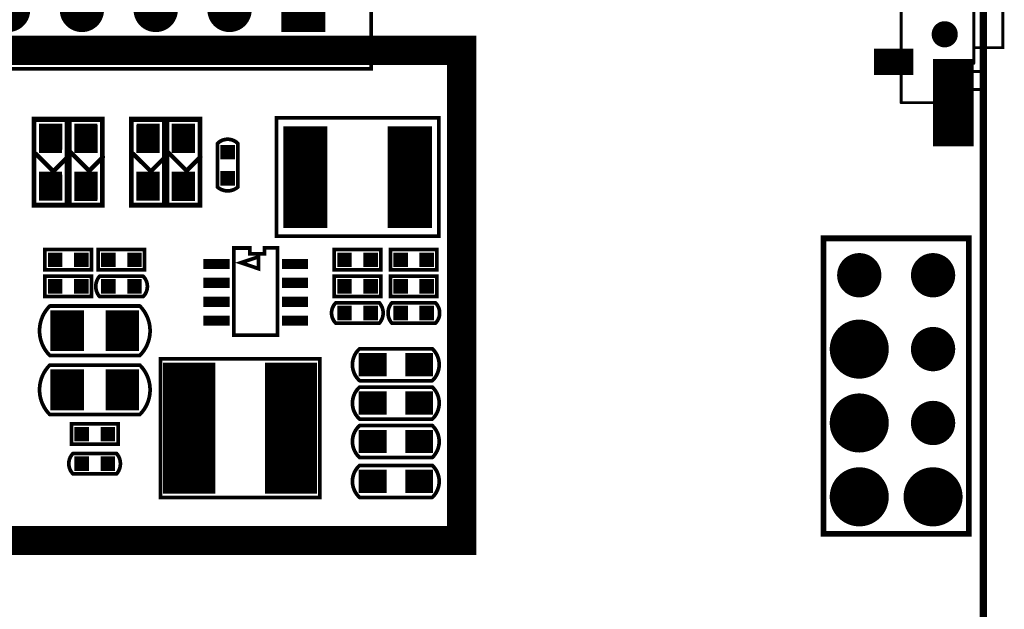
# Model space of a CAD drawing. Extents: x -1 to 179, y 0 to 119.
# Tile 22 of 23: x 145 to 179, y 77 to 97. Entities that reach past the tile are written whole.
import ezdxf

# ---------------------------------------------------------------- set-up
doc = ezdxf.new("R2010")
doc.units = 0
for name, color, linetype in [('2D_LINE_126', 183, 'CONTINUOUS'), ('BOARD_OUTLINE_00', 254, 'CONTINUOUS'), ('DRIL_NPLTE_THRU_01', 3, 'CONTINUOUS'), ('DRIL_NPLTE_THRU_02', 23, 'CONTINUOUS'), ('DRIL_NPLTE_THRU_03', 6, 'CONTINUOUS'), ('DRIL_NPLTE_THRU_04', 176, 'CONTINUOUS'), ('DRIL_PLTE_THRU_01', 3, 'CONTINUOUS'), ('DRIL_PLTE_THRU_02', 23, 'CONTINUOUS'), ('DRIL_PLTE_THRU_03', 6, 'CONTINUOUS'), ('DRIL_PLTE_THRU_04', 176, 'CONTINUOUS'), ('DRIL_SYMBOL', 254, 'CONTINUOUS'), ('PADS_BOT', 5, 'CONTINUOUS'), ('PADS_INNER', 96, 'CONTINUOUS'), ('PADS_TOP', 96, 'CONTINUOUS'), ('PADS_XR_125', 183, 'CONTINUOUS'), ('PART_TOP_2DLINE_00', 2, 'CONTINUOUS'), ('PART_TOP_2DLINE_01', 2, 'CONTINUOUS')]:
    doc.layers.add(name, color=color, linetype=linetype)

# ---------------------------------------------------------------- blocks, each defined once
blk = doc.blocks.new('BOARD_56')
at = {"layer": 'BOARD_OUTLINE_00', "const_width": 0.254}
blk.add_lwpolyline([(4, 0, -0.414213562), (7, -3), (7, -114.448986, -0.414213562), (4.008986, -117.44), (-168.0139, -117.44, -0.414213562), (-171, -114.4539), (-171, -3, -0.414213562), (-168, 0), (-121.8, 0), (-121.8, -2.149), (-117, -2.149), (-117, -0.000234), (-14.327606, -0.000234), (-14.327606, 0)], format="xyb", close=True, dxfattribs=at)
blk = doc.blocks.new('SMOOTH_0$999998')
at = {"const_width": 0.5}
blk.add_lwpolyline([(-0.25, 0, 1), (0.25, 0, 1)], format="xyb", close=True, dxfattribs=at)
blk = doc.blocks.new('DRAWING_54')
at = {"layer": '2D_LINE_126', "const_width": 1}
blk.add_lwpolyline([(1.9558, 46.5328), (1.9558, 63.38951), (-140.8176, 63.3896), (-140.8176, 46.5328)], close=True, dxfattribs=at)
at = {"layer": '2D_LINE_126'}
for p in [(1.9558, 63.38951), (1.9558, 46.5328)]:
    blk.add_blockref('SMOOTH_0$999998', p, dxfattribs=at)
blk = doc.blocks.new('DRIL_HOLE_0')
blk.add_lwpolyline([(0, 0, 1), (0, 0, 1)], format="xyb", close=True)
blk = doc.blocks.new('PAD_5')
blk.add_lwpolyline([(0, 0, 1), (0, 0, 1)], format="xyb", close=True)
blk = doc.blocks.new('PAD_17')
at = {"const_width": 0.8}
blk.add_lwpolyline([(-0.5, 0), (0.5, 0)], dxfattribs=at)
blk = doc.blocks.new('STK_TOP_257')
at = {"layer": 'DRIL_NPLTE_THRU_01'}
blk.add_blockref('DRIL_HOLE_0', (0, 0), dxfattribs=at)
at = {"layer": 'DRIL_NPLTE_THRU_02'}
blk.add_blockref('DRIL_HOLE_0', (0, 0), dxfattribs=at)
at = {"layer": 'DRIL_NPLTE_THRU_03'}
blk.add_blockref('DRIL_HOLE_0', (0, 0), dxfattribs=at)
at = {"layer": 'DRIL_NPLTE_THRU_04'}
blk.add_blockref('DRIL_HOLE_0', (0, 0), dxfattribs=at)
at = {"layer": 'PADS_BOT'}
blk.add_blockref('PAD_5', (0, 0), dxfattribs=at)
at = {"layer": 'PADS_INNER'}
blk.add_blockref('PAD_5', (0, 0), dxfattribs=at)
at = {"layer": 'PADS_TOP'}
blk.add_blockref('PAD_17', (0, 0), dxfattribs=at)
blk = doc.blocks.new('PAD_18')
at = {"const_width": 0.8}
blk.add_lwpolyline([(-1, 0), (1, 0)], dxfattribs=at)
blk = doc.blocks.new('STK_TOP_256')
at = {"layer": 'DRIL_NPLTE_THRU_01'}
blk.add_blockref('DRIL_HOLE_0', (0, 0), dxfattribs=at)
at = {"layer": 'DRIL_NPLTE_THRU_02'}
blk.add_blockref('DRIL_HOLE_0', (0, 0), dxfattribs=at)
at = {"layer": 'DRIL_NPLTE_THRU_03'}
blk.add_blockref('DRIL_HOLE_0', (0, 0), dxfattribs=at)
at = {"layer": 'DRIL_NPLTE_THRU_04'}
blk.add_blockref('DRIL_HOLE_0', (0, 0), dxfattribs=at)
at = {"layer": 'PADS_BOT'}
blk.add_blockref('PAD_5', (0, 0), dxfattribs=at)
at = {"layer": 'PADS_INNER'}
blk.add_blockref('PAD_5', (0, 0), dxfattribs=at)
at = {"layer": 'PADS_TOP'}
blk.add_blockref('PAD_18', (0, 0), dxfattribs=at)
blk = doc.blocks.new('SYM_TOP_58')
for name, p in [('STK_TOP_256', (-2.25, 0)), ('STK_TOP_257', (0, 0)), ('STK_TOP_256', (2.25, 0))]:
    blk.add_blockref(name, p)
blk = doc.blocks.new('PART_TOP_59')
blk.add_blockref('SYM_TOP_58', (0, 0))
blk = doc.blocks.new('SMOOTH_0$127')
at = {"const_width": 0.0635}
blk.add_lwpolyline([(-0.03175, 0, 1), (0.03175, 0, 1)], format="xyb", close=True, dxfattribs=at)
blk = doc.blocks.new('PART_BODY_TOP_1')
at = {"layer": 'PART_TOP_2DLINE_00', "const_width": 0.127}
blk.add_lwpolyline([(0.75, -0.35, 0.414214), (0.75, 0.35), (-0.75, 0.35, 0.373387), (-0.75, -0.35)], format="xyb", close=True, dxfattribs=at)
at = {"layer": 'PART_TOP_2DLINE_00'}
for p in [(-0.75, 0.35), (0.75, 0.35), (-0.75, -0.35), (0.75, -0.35)]:
    blk.add_blockref('SMOOTH_0$127', p, dxfattribs=at)
blk = doc.blocks.new('PAD_19')
at = {"const_width": 0.5}
blk.add_lwpolyline([(-0.25, 0), (0.25, 0)], dxfattribs=at)
blk = doc.blocks.new('STK_TOP_7')
at = {"layer": 'DRIL_PLTE_THRU_01'}
blk.add_blockref('DRIL_HOLE_0', (0, 0), dxfattribs=at)
at = {"layer": 'DRIL_PLTE_THRU_02'}
blk.add_blockref('DRIL_HOLE_0', (0, 0), dxfattribs=at)
at = {"layer": 'DRIL_PLTE_THRU_03'}
blk.add_blockref('DRIL_HOLE_0', (0, 0), dxfattribs=at)
at = {"layer": 'DRIL_PLTE_THRU_04'}
blk.add_blockref('DRIL_HOLE_0', (0, 0), dxfattribs=at)
at = {"layer": 'PADS_BOT'}
blk.add_blockref('PAD_5', (0, 0), dxfattribs=at)
at = {"layer": 'PADS_INNER'}
blk.add_blockref('PAD_5', (0, 0), dxfattribs=at)
at = {"layer": 'PADS_TOP'}
blk.add_blockref('PAD_19', (0, 0), dxfattribs=at)
blk = doc.blocks.new('STK_TOP_8')
at = {"layer": 'DRIL_PLTE_THRU_01'}
blk.add_blockref('DRIL_HOLE_0', (0, 0), dxfattribs=at)
at = {"layer": 'DRIL_PLTE_THRU_02'}
blk.add_blockref('DRIL_HOLE_0', (0, 0), dxfattribs=at)
at = {"layer": 'DRIL_PLTE_THRU_03'}
blk.add_blockref('DRIL_HOLE_0', (0, 0), dxfattribs=at)
at = {"layer": 'DRIL_PLTE_THRU_04'}
blk.add_blockref('DRIL_HOLE_0', (0, 0), dxfattribs=at)
at = {"layer": 'PADS_BOT'}
blk.add_blockref('PAD_5', (0, 0), dxfattribs=at)
at = {"layer": 'PADS_INNER'}
blk.add_blockref('PAD_5', (0, 0), dxfattribs=at)
at = {"layer": 'PADS_TOP'}
blk.add_blockref('PAD_19', (0, 0), dxfattribs=at)
blk = doc.blocks.new('SYM_TOP_4')
for name, p in [('PART_BODY_TOP_1', (0, 0)), ('STK_TOP_7', (-0.45, 0)), ('STK_TOP_8', (0.45, 0))]:
    blk.add_blockref(name, p)
blk = doc.blocks.new('PART_TOP_271')
blk.add_blockref('SYM_TOP_4', (0, 0))
blk = doc.blocks.new('PART_TOP_289')
blk.add_blockref('SYM_TOP_4', (0, 0))
blk = doc.blocks.new('PART_TOP_290')
blk.add_blockref('SYM_TOP_4', (0, 0))
blk = doc.blocks.new('PART_BODY_TOP_2')
at = {"layer": 'PART_TOP_2DLINE_01', "const_width": 0.127}
blk.add_lwpolyline([(1.55, -0.85, 0.414214), (1.55, 0.85), (-1.55, 0.85, 0.414214), (-1.55, -0.85)], format="xyb", close=True, dxfattribs=at)
at = {"layer": 'PART_TOP_2DLINE_01'}
for p in [(-1.55, 0.85), (1.55, 0.85), (-1.55, -0.85), (1.55, -0.85)]:
    blk.add_blockref('SMOOTH_0$127', p, dxfattribs=at)
blk = doc.blocks.new('PAD_24')
at = {"const_width": 1.15}
blk.add_lwpolyline([(-0.7, 0), (0.7, 0)], dxfattribs=at)
blk = doc.blocks.new('STK_TOP_9')
at = {"layer": 'DRIL_PLTE_THRU_01'}
blk.add_blockref('DRIL_HOLE_0', (0, 0), dxfattribs=at)
at = {"layer": 'DRIL_PLTE_THRU_02'}
blk.add_blockref('DRIL_HOLE_0', (0, 0), dxfattribs=at)
at = {"layer": 'DRIL_PLTE_THRU_03'}
blk.add_blockref('DRIL_HOLE_0', (0, 0), dxfattribs=at)
at = {"layer": 'DRIL_PLTE_THRU_04'}
blk.add_blockref('DRIL_HOLE_0', (0, 0), dxfattribs=at)
at = {"layer": 'PADS_BOT'}
blk.add_blockref('PAD_5', (0, 0), dxfattribs=at)
at = {"layer": 'PADS_INNER'}
blk.add_blockref('PAD_5', (0, 0), dxfattribs=at)
at = {"layer": 'PADS_TOP', "rotation": 90}
blk.add_blockref('PAD_24', (0, 0), dxfattribs=at)
blk = doc.blocks.new('SYM_TOP_5')
for name, p in [('STK_TOP_9', (-0.95, 0)), ('STK_TOP_9', (0.95, 0)), ('PART_BODY_TOP_2', (0, 0))]:
    blk.add_blockref(name, p)
blk = doc.blocks.new('PART_TOP_306')
blk.add_blockref('SYM_TOP_5', (0, 0))
blk = doc.blocks.new('PART_BODY_TOP_10')
at = {"layer": 'PART_TOP_2DLINE_01', "const_width": 0.127}
blk.add_lwpolyline([(-2.794, 2.032), (2.794, 2.032), (2.794, -2.032), (-2.794, -2.032)], close=True, dxfattribs=at)
at = {"layer": 'PART_TOP_2DLINE_01'}
for p in [(-2.794, 2.032), (2.794, 2.032), (-2.794, -2.032), (2.794, -2.032)]:
    blk.add_blockref('SMOOTH_0$127', p, dxfattribs=at)
blk = doc.blocks.new('PAD_34')
at = {"const_width": 1.52}
blk.add_lwpolyline([(-1.75, 0), (1.75, 0)], dxfattribs=at)
blk = doc.blocks.new('STK_TOP_22')
at = {"layer": 'DRIL_PLTE_THRU_01'}
blk.add_blockref('DRIL_HOLE_0', (0, 0), dxfattribs=at)
at = {"layer": 'DRIL_PLTE_THRU_02'}
blk.add_blockref('DRIL_HOLE_0', (0, 0), dxfattribs=at)
at = {"layer": 'DRIL_PLTE_THRU_03'}
blk.add_blockref('DRIL_HOLE_0', (0, 0), dxfattribs=at)
at = {"layer": 'DRIL_PLTE_THRU_04'}
blk.add_blockref('DRIL_HOLE_0', (0, 0), dxfattribs=at)
at = {"layer": 'PADS_BOT'}
blk.add_blockref('PAD_5', (0, 0), dxfattribs=at)
at = {"layer": 'PADS_INNER'}
blk.add_blockref('PAD_5', (0, 0), dxfattribs=at)
at = {"layer": 'PADS_TOP', "rotation": 90}
blk.add_blockref('PAD_34', (0, 0), dxfattribs=at)
blk = doc.blocks.new('SYM_TOP_13')
for name, p in [('STK_TOP_22', (-1.8, 0)), ('STK_TOP_22', (1.8, 0)), ('PART_BODY_TOP_10', (0, 0))]:
    blk.add_blockref(name, p)
blk = doc.blocks.new('PART_TOP_417')
blk.add_blockref('SYM_TOP_13', (0, 0))
blk = doc.blocks.new('SMOOTH_0$15011')
at = {"const_width": 0.0751}
blk.add_lwpolyline([(-0.038, 0, 1), (0.038, 0, 1)], format="xyb", close=True, dxfattribs=at)
blk = doc.blocks.new('PART_BODY_TOP_15')
at = {"layer": 'PART_TOP_2DLINE_01', "const_width": 0.127}
blk.add_lwpolyline([(-1.494, -1.196), (-1.494, 1.192), (1.503, 1.192), (1.503, -1.196)], close=True, dxfattribs=at)
at = {"layer": 'PART_TOP_2DLINE_01'}
for points, const_width in [([(0.29, 1.114), (-0.311, 0.512), (0.315, -0.114), (-0.292, -0.721), (0.18, -1.193)], 0.15), ([(-1.494, -0.002), (1.503, -0.002)], 0.127)]:
    blk.add_lwpolyline(points, dxfattribs=dict(at, const_width=const_width))
for name, p in [('SMOOTH_0$127', (-1.494, 1.192)), ('SMOOTH_0$15011', (0.29, 1.114)), ('SMOOTH_0$127', (1.503, 1.192)), ('SMOOTH_0$15011', (-0.311, 0.512)), ('SMOOTH_0$127', (-1.494, -0.002)), ('SMOOTH_0$127', (1.503, -0.002)), ('SMOOTH_0$15011', (0.315, -0.114)), ('SMOOTH_0$15011', (-0.292, -0.721)), ('SMOOTH_0$127', (-1.494, -1.196)), ('SMOOTH_0$15011', (0.18, -1.193)), ('SMOOTH_0$127', (1.503, -1.196))]:
    blk.add_blockref(name, p, dxfattribs=at)
blk = doc.blocks.new('PAD_8')
at = {"const_width": 0.8}
blk.add_lwpolyline([(-0.45, 0), (0.45, 0)], dxfattribs=at)
blk = doc.blocks.new('STK_TOP_25')
at = {"layer": 'DRIL_PLTE_THRU_01'}
blk.add_blockref('DRIL_HOLE_0', (0, 0), dxfattribs=at)
at = {"layer": 'DRIL_PLTE_THRU_02'}
blk.add_blockref('DRIL_HOLE_0', (0, 0), dxfattribs=at)
at = {"layer": 'DRIL_PLTE_THRU_03'}
blk.add_blockref('DRIL_HOLE_0', (0, 0), dxfattribs=at)
at = {"layer": 'DRIL_PLTE_THRU_04'}
blk.add_blockref('DRIL_HOLE_0', (0, 0), dxfattribs=at)
at = {"layer": 'PADS_BOT'}
blk.add_blockref('PAD_5', (0, 0), dxfattribs=at)
at = {"layer": 'PADS_INNER'}
blk.add_blockref('PAD_5', (0, 0), dxfattribs=at)
at = {"layer": 'PADS_TOP'}
blk.add_blockref('PAD_8', (0, 0), dxfattribs=at)
blk = doc.blocks.new('SYM_TOP_18')
for name, p in [('PART_BODY_TOP_15', (0, 0)), ('STK_TOP_25', (-0.87492, 0.605056)), ('STK_TOP_25', (0.879966, 0.602008)), ('STK_TOP_25', (-0.88, -0.605)), ('STK_TOP_25', (0.880982, -0.605))]:
    blk.add_blockref(name, p)
blk = doc.blocks.new('PART_TOP_421')
blk.add_blockref('SYM_TOP_18', (0, 0))
blk = doc.blocks.new('PART_TOP_422')
blk.add_blockref('SYM_TOP_18', (0, 0))
blk = doc.blocks.new('PART_BODY_TOP_23')
at = {"layer": 'PART_TOP_2DLINE_01', "const_width": 0.127}
blk.add_lwpolyline([(-0.9906, 2.3876), (4.4958, 2.3876), (4.4958, -2.3876), (-0.9906, -2.3876)], close=True, dxfattribs=at)
at = {"layer": 'PART_TOP_2DLINE_01'}
for p in [(-0.9906, 2.3876), (4.4958, 2.3876), (-0.9906, -2.3876), (4.4958, -2.3876)]:
    blk.add_blockref('SMOOTH_0$127', p, dxfattribs=at)
blk = doc.blocks.new('PAD_46')
at = {"const_width": 1.8}
blk.add_lwpolyline([(-2.25, 0), (2.25, 0)], dxfattribs=at)
blk = doc.blocks.new('STK_TOP_73')
at = {"layer": 'DRIL_PLTE_THRU_01'}
blk.add_blockref('DRIL_HOLE_0', (0, 0), dxfattribs=at)
at = {"layer": 'DRIL_PLTE_THRU_02'}
blk.add_blockref('DRIL_HOLE_0', (0, 0), dxfattribs=at)
at = {"layer": 'DRIL_PLTE_THRU_03'}
blk.add_blockref('DRIL_HOLE_0', (0, 0), dxfattribs=at)
at = {"layer": 'DRIL_PLTE_THRU_04'}
blk.add_blockref('DRIL_HOLE_0', (0, 0), dxfattribs=at)
at = {"layer": 'PADS_BOT'}
blk.add_blockref('PAD_5', (0, 0), dxfattribs=at)
at = {"layer": 'PADS_INNER'}
blk.add_blockref('PAD_5', (0, 0), dxfattribs=at)
at = {"layer": 'PADS_TOP', "rotation": 90}
blk.add_blockref('PAD_46', (0, 0), dxfattribs=at)
blk = doc.blocks.new('STK_TOP_72')
at = {"layer": 'DRIL_PLTE_THRU_01'}
blk.add_blockref('DRIL_HOLE_0', (0, 0), dxfattribs=at)
at = {"layer": 'DRIL_PLTE_THRU_02'}
blk.add_blockref('DRIL_HOLE_0', (0, 0), dxfattribs=at)
at = {"layer": 'DRIL_PLTE_THRU_03'}
blk.add_blockref('DRIL_HOLE_0', (0, 0), dxfattribs=at)
at = {"layer": 'DRIL_PLTE_THRU_04'}
blk.add_blockref('DRIL_HOLE_0', (0, 0), dxfattribs=at)
at = {"layer": 'PADS_BOT'}
blk.add_blockref('PAD_5', (0, 0), dxfattribs=at)
at = {"layer": 'PADS_INNER'}
blk.add_blockref('PAD_5', (0, 0), dxfattribs=at)
at = {"layer": 'PADS_TOP', "rotation": 90}
blk.add_blockref('PAD_46', (0, 0), dxfattribs=at)
blk = doc.blocks.new('SYM_TOP_26')
for name, p in [('STK_TOP_73', (0, 0)), ('STK_TOP_72', (3.50012, 0)), ('PART_BODY_TOP_23', (0, 0))]:
    blk.add_blockref(name, p)
blk = doc.blocks.new('PART_TOP_428')
blk.add_blockref('SYM_TOP_26', (0, 0))
blk = doc.blocks.new('PART_BODY_TOP_45')
at = {"layer": 'PART_TOP_2DLINE_01', "const_width": 0.127}
blk.add_lwpolyline([(1.25, -0.55, 0.432739), (1.25, 0.55), (-1.25, 0.55, 0.450467), (-1.25, -0.55)], format="xyb", close=True, dxfattribs=at)
at = {"layer": 'PART_TOP_2DLINE_01'}
for p in [(-1.25, 0.55), (1.25, 0.55), (-1.25, -0.55), (1.25, -0.55)]:
    blk.add_blockref('SMOOTH_0$127', p, dxfattribs=at)
blk = doc.blocks.new('PAD_65')
at = {"const_width": 0.8}
blk.add_lwpolyline([(-0.48, 0), (0.48, 0)], dxfattribs=at)
blk = doc.blocks.new('STK_TOP_147')
at = {"layer": 'DRIL_PLTE_THRU_01'}
blk.add_blockref('DRIL_HOLE_0', (0, 0), dxfattribs=at)
at = {"layer": 'DRIL_PLTE_THRU_02'}
blk.add_blockref('DRIL_HOLE_0', (0, 0), dxfattribs=at)
at = {"layer": 'DRIL_PLTE_THRU_03'}
blk.add_blockref('DRIL_HOLE_0', (0, 0), dxfattribs=at)
at = {"layer": 'DRIL_PLTE_THRU_04'}
blk.add_blockref('DRIL_HOLE_0', (0, 0), dxfattribs=at)
at = {"layer": 'PADS_BOT'}
blk.add_blockref('PAD_5', (0, 0), dxfattribs=at)
at = {"layer": 'PADS_INNER'}
blk.add_blockref('PAD_5', (0, 0), dxfattribs=at)
at = {"layer": 'PADS_TOP'}
blk.add_blockref('PAD_65', (0, 0), dxfattribs=at)
blk = doc.blocks.new('SYM_TOP_48')
for name, p in [('STK_TOP_147', (-0.8, 0)), ('PART_BODY_TOP_45', (0, 0)), ('STK_TOP_147', (0.8, 0))]:
    blk.add_blockref(name, p)
blk = doc.blocks.new('PART_TOP_587')
blk.add_blockref('SYM_TOP_48', (0, 0))
blk = doc.blocks.new('PART_TOP_588')
blk.add_blockref('SYM_TOP_48', (0, 0))
blk = doc.blocks.new('PART_BODY_TOP_30')
at = {"layer": 'PART_TOP_2DLINE_01', "const_width": 0.127}
blk.add_lwpolyline([(-0.8, -0.35), (-0.8, 0.35), (0.8, 0.35), (0.8, -0.35)], close=True, dxfattribs=at)
at = {"layer": 'PART_TOP_2DLINE_01'}
for p in [(-0.8, 0.35), (0.8, 0.35), (-0.8, -0.35), (0.8, -0.35)]:
    blk.add_blockref('SMOOTH_0$127', p, dxfattribs=at)
blk = doc.blocks.new('SYM_TOP_33')
for name, p in [('PART_BODY_TOP_30', (0, 0)), ('STK_TOP_8', (-0.45, 0)), ('STK_TOP_8', (0.45, 0))]:
    blk.add_blockref(name, p)
blk = doc.blocks.new('PART_TOP_629')
blk.add_blockref('SYM_TOP_33', (0, 0))
blk = doc.blocks.new('PART_TOP_630')
blk.add_blockref('SYM_TOP_33', (0, 0))
blk = doc.blocks.new('SMOOTH_0$100076')
at = {"const_width": 0.05}
blk.add_lwpolyline([(-0.025, 0, 1), (0.025, 0, 1)], format="xyb", close=True, dxfattribs=at)
blk = doc.blocks.new('PART_BODY_TOP_118')
at = {"layer": 'PART_TOP_2DLINE_00', "const_width": 0.1}
for points in [[(-2.15, 1), (2.15, 1)], [(-3.5, -1.5), (-3.5, 0.3)], [(3.5, -1.5), (3.5, 0.3)], [(3.5, -1.5), (-3.5, -1.5)]]:
    blk.add_lwpolyline(points, dxfattribs=at)
at = {"layer": 'PART_TOP_2DLINE_01', "const_width": 0.1}
for points in [[(-1.61, 1), (-1.61, 2), (1.61, 2), (1.61, 1)], [(-3.13, 1), (-3.13, 1.3), (-2.47, 1.3), (-2.47, 1)], [(2.43, 1), (2.43, 1.3), (3.05, 1.3), (3.05, 1)]]:
    blk.add_lwpolyline(points, dxfattribs=at)
at = {"layer": 'PART_TOP_2DLINE_00'}
for p in [(-2.15, 1), (2.15, 1), (-3.5, 0.3), (3.5, 0.3), (-3.5, -1.5), (-3.5, -1.5), (3.5, -1.5), (3.5, -1.5)]:
    blk.add_blockref('SMOOTH_0$100076', p, dxfattribs=at)
at = {"layer": 'PART_TOP_2DLINE_01'}
for p in [(-1.61, 2), (1.61, 2), (-3.13, 1.3), (-3.13, 1), (-2.47, 1.3), (-2.47, 1), (-1.61, 1), (1.61, 1), (2.43, 1.3), (2.43, 1), (3.05, 1.3), (3.05, 1)]:
    blk.add_blockref('SMOOTH_0$100076', p, dxfattribs=at)
blk = doc.blocks.new('PAD_71')
at = {"const_width": 0.9}
blk.add_lwpolyline([(-0.675, 0), (0.675, 0)], dxfattribs=at)
blk = doc.blocks.new('STK_TOP_84')
at = {"layer": 'DRIL_PLTE_THRU_01'}
blk.add_blockref('DRIL_HOLE_0', (0, 0), dxfattribs=at)
at = {"layer": 'DRIL_PLTE_THRU_02'}
blk.add_blockref('DRIL_HOLE_0', (0, 0), dxfattribs=at)
at = {"layer": 'DRIL_PLTE_THRU_03'}
blk.add_blockref('DRIL_HOLE_0', (0, 0), dxfattribs=at)
at = {"layer": 'DRIL_PLTE_THRU_04'}
blk.add_blockref('DRIL_HOLE_0', (0, 0), dxfattribs=at)
at = {"layer": 'PADS_BOT'}
blk.add_blockref('PAD_5', (0, 0), dxfattribs=at)
at = {"layer": 'PADS_INNER'}
blk.add_blockref('PAD_5', (0, 0), dxfattribs=at)
at = {"layer": 'PADS_TOP', "rotation": 90}
blk.add_blockref('PAD_71', (0, 0), dxfattribs=at)
blk = doc.blocks.new('PAD_72')
at = {"const_width": 1.4}
blk.add_lwpolyline([(-1.5, 0), (1.5, 0)], dxfattribs=at)
blk = doc.blocks.new('STK_TOP_85')
at = {"layer": 'DRIL_PLTE_THRU_01'}
blk.add_blockref('DRIL_HOLE_0', (0, 0), dxfattribs=at)
at = {"layer": 'DRIL_PLTE_THRU_02'}
blk.add_blockref('DRIL_HOLE_0', (0, 0), dxfattribs=at)
at = {"layer": 'DRIL_PLTE_THRU_03'}
blk.add_blockref('DRIL_HOLE_0', (0, 0), dxfattribs=at)
at = {"layer": 'DRIL_PLTE_THRU_04'}
blk.add_blockref('DRIL_HOLE_0', (0, 0), dxfattribs=at)
at = {"layer": 'PADS_BOT'}
blk.add_blockref('PAD_5', (0, 0), dxfattribs=at)
at = {"layer": 'PADS_INNER'}
blk.add_blockref('PAD_5', (0, 0), dxfattribs=at)
at = {"layer": 'PADS_TOP'}
blk.add_blockref('PAD_72', (0, 0), dxfattribs=at)
blk = doc.blocks.new('DRIL_SYMBOL_0$9')
at = {"layer": 'DRIL_SYMBOL', "const_width": 0.0508}
for points in [[(-0.254, 0), (0.254, 0)], [(0, -0.254), (0, 0.254)]]:
    blk.add_lwpolyline(points, dxfattribs=at)
blk = doc.blocks.new('DRIL_HOLE_0$9')
at = {"const_width": 0.45}
blk.add_lwpolyline([(-0.225, 0, 1), (0.225, 0, 1)], format="xyb", close=True, dxfattribs=at)
blk.add_blockref('DRIL_SYMBOL_0$9', (0, 0))
blk = doc.blocks.new('PAD_73')
at = {"const_width": 0.45}
blk.add_lwpolyline([(0, -0.225, 1), (0, 0.225, 1)], format="xyb", close=True, dxfattribs=at)
blk = doc.blocks.new('STK_TOP_83')
at = {"layer": 'DRIL_NPLTE_THRU_01'}
blk.add_blockref('DRIL_HOLE_0$9', (0, 0), dxfattribs=at)
at = {"layer": 'DRIL_NPLTE_THRU_02'}
blk.add_blockref('DRIL_HOLE_0$9', (0, 0), dxfattribs=at)
at = {"layer": 'DRIL_NPLTE_THRU_03'}
blk.add_blockref('DRIL_HOLE_0$9', (0, 0), dxfattribs=at)
at = {"layer": 'DRIL_NPLTE_THRU_04'}
blk.add_blockref('DRIL_HOLE_0$9', (0, 0), dxfattribs=at)
at = {"layer": 'PADS_BOT'}
blk.add_blockref('PAD_73', (0, 0), dxfattribs=at)
at = {"layer": 'PADS_INNER'}
blk.add_blockref('PAD_73', (0, 0), dxfattribs=at)
at = {"layer": 'PADS_TOP'}
blk.add_blockref('PAD_73', (0, 0), dxfattribs=at)
blk = doc.blocks.new('SYM_TOP_66')
for name, p in [('PART_BODY_TOP_118', (0, 0)), ('STK_TOP_85', (-3.5, 0.3)), ('STK_TOP_85', (3.5, 0.3)), ('STK_TOP_83', (-1.15, 0)), ('STK_TOP_83', (1.15, 0)), ('STK_TOP_84', (-2.1, -1.755)), ('STK_TOP_84', (2.1, -1.755))]:
    blk.add_blockref(name, p)
blk = doc.blocks.new('PART_TOP_747')
blk.add_blockref('SYM_TOP_66', (0, 0))
blk = doc.blocks.new('PART_TOP_780')
blk.add_blockref('SYM_TOP_4', (0, 0))
blk = doc.blocks.new('PART_TOP_782')
blk.add_blockref('SYM_TOP_4', (0, 0))
blk = doc.blocks.new('PART_BODY_TOP_158')
at = {"layer": 'PART_TOP_2DLINE_01', "const_width": 0.127}
blk.add_lwpolyline([(-8.05, 10.92), (8.05, 10.92), (8.05, -10.92), (-8.05, -10.92)], close=True, dxfattribs=at)
at = {"layer": 'PART_TOP_2DLINE_01'}
for p in [(-8.05, 10.92), (8.05, 10.92), (-8.05, -10.92), (8.05, -10.92)]:
    blk.add_blockref('SMOOTH_0$127', p, dxfattribs=at)
blk = doc.blocks.new('DRIL_SYMBOL_0$9000006667')
at = {"layer": 'DRIL_SYMBOL', "const_width": 0.0508}
for points in [[(-0.254, 0), (0.254, 0)], [(0, -0.254), (0, 0.254)]]:
    blk.add_lwpolyline(points, dxfattribs=at)
blk = doc.blocks.new('DRIL_HOLE_0$9000006667')
at = {"const_width": 0.45}
blk.add_lwpolyline([(-0.225, 0, 1), (0.225, 0, 1)], format="xyb", close=True, dxfattribs=at)
blk.add_blockref('DRIL_SYMBOL_0$9000006667', (0, 0))
blk = doc.blocks.new('PAD_10')
at = {"const_width": 1.524}
blk.add_lwpolyline([(-0.762, 0), (0.762, 0)], dxfattribs=at)
blk = doc.blocks.new('STK_TOP_1065')
at = {"layer": 'DRIL_PLTE_THRU_01'}
blk.add_blockref('DRIL_HOLE_0$9000006667', (0, 0), dxfattribs=at)
at = {"layer": 'DRIL_PLTE_THRU_02'}
blk.add_blockref('DRIL_HOLE_0$9000006667', (0, 0), dxfattribs=at)
at = {"layer": 'DRIL_PLTE_THRU_03'}
blk.add_blockref('DRIL_HOLE_0$9000006667', (0, 0), dxfattribs=at)
at = {"layer": 'DRIL_PLTE_THRU_04'}
blk.add_blockref('DRIL_HOLE_0$9000006667', (0, 0), dxfattribs=at)
at = {"layer": 'PADS_BOT'}
blk.add_blockref('PAD_10', (0, 0), dxfattribs=at)
at = {"layer": 'PADS_INNER'}
blk.add_blockref('PAD_10', (0, 0), dxfattribs=at)
at = {"layer": 'PADS_TOP'}
blk.add_blockref('PAD_10', (0, 0), dxfattribs=at)
blk = doc.blocks.new('PAD_4')
at = {"const_width": 0.762}
blk.add_lwpolyline([(0, -0.381, 1), (0, 0.381, 1)], format="xyb", close=True, dxfattribs=at)
blk = doc.blocks.new('STK_TOP_1064')
at = {"layer": 'DRIL_PLTE_THRU_01'}
blk.add_blockref('DRIL_HOLE_0$9000006667', (0, 0), dxfattribs=at)
at = {"layer": 'DRIL_PLTE_THRU_02'}
blk.add_blockref('DRIL_HOLE_0$9000006667', (0, 0), dxfattribs=at)
at = {"layer": 'DRIL_PLTE_THRU_03'}
blk.add_blockref('DRIL_HOLE_0$9000006667', (0, 0), dxfattribs=at)
at = {"layer": 'DRIL_PLTE_THRU_04'}
blk.add_blockref('DRIL_HOLE_0$9000006667', (0, 0), dxfattribs=at)
at = {"layer": 'PADS_BOT'}
blk.add_blockref('PAD_4', (0, 0), dxfattribs=at)
at = {"layer": 'PADS_INNER'}
blk.add_blockref('PAD_4', (0, 0), dxfattribs=at)
at = {"layer": 'PADS_TOP'}
blk.add_blockref('PAD_4', (0, 0), dxfattribs=at)
blk = doc.blocks.new('DRIL_SYMBOL_1$699996')
at = {"layer": 'DRIL_SYMBOL', "const_width": 0.0508}
for points in [[(-0.254, 0), (0.254, 0)], [(0, -0.254), (0, 0.254)]]:
    blk.add_lwpolyline(points, dxfattribs=at)
blk = doc.blocks.new('DRIL_HOLE_1$699996')
at = {"const_width": 0.85}
blk.add_lwpolyline([(-0.425, 0, 1), (0.425, 0, 1)], format="xyb", close=True, dxfattribs=at)
blk.add_blockref('DRIL_SYMBOL_1$699996', (0, 0))
blk = doc.blocks.new('PAD_32')
at = {"const_width": 1.1}
blk.add_lwpolyline([(0, -0.55, 1), (0, 0.55, 1)], format="xyb", close=True, dxfattribs=at)
blk = doc.blocks.new('STK_TOP_1066')
at = {"layer": 'DRIL_PLTE_THRU_01'}
blk.add_blockref('DRIL_HOLE_1$699996', (0, 0), dxfattribs=at)
at = {"layer": 'DRIL_PLTE_THRU_02'}
blk.add_blockref('DRIL_HOLE_1$699996', (0, 0), dxfattribs=at)
at = {"layer": 'DRIL_PLTE_THRU_03'}
blk.add_blockref('DRIL_HOLE_1$699996', (0, 0), dxfattribs=at)
at = {"layer": 'DRIL_PLTE_THRU_04'}
blk.add_blockref('DRIL_HOLE_1$699996', (0, 0), dxfattribs=at)
at = {"layer": 'PADS_BOT'}
blk.add_blockref('PAD_32', (0, 0), dxfattribs=at)
at = {"layer": 'PADS_INNER'}
blk.add_blockref('PAD_32', (0, 0), dxfattribs=at)
at = {"layer": 'PADS_TOP'}
blk.add_blockref('PAD_32', (0, 0), dxfattribs=at)
blk = doc.blocks.new('DRIL_SYMBOL_3$3999926667')
at = {"layer": 'DRIL_SYMBOL', "const_width": 0.0508}
for points in [[(-0.254, 0), (0.254, 0)], [(0, -0.254), (0, 0.254)]]:
    blk.add_lwpolyline(points, dxfattribs=at)
blk = doc.blocks.new('DRIL_HOLE_3$3999926667')
at = {"const_width": 1.699996}
blk.add_lwpolyline([(-0.849998, 0, 1), (0.849998, 0, 1)], format="xyb", close=True, dxfattribs=at)
blk.add_blockref('DRIL_SYMBOL_3$3999926667', (0, 0))
blk = doc.blocks.new('PAD_80')
at = {"const_width": 1.649997}
blk.add_lwpolyline([(0, -0.824998, 1), (0, 0.824998, 1)], format="xyb", close=True, dxfattribs=at)
blk = doc.blocks.new('STK_TOP_1067')
at = {"layer": 'DRIL_PLTE_THRU_01'}
blk.add_blockref('DRIL_HOLE_3$3999926667', (0, 0), dxfattribs=at)
at = {"layer": 'DRIL_PLTE_THRU_02'}
blk.add_blockref('DRIL_HOLE_3$3999926667', (0, 0), dxfattribs=at)
at = {"layer": 'DRIL_PLTE_THRU_03'}
blk.add_blockref('DRIL_HOLE_3$3999926667', (0, 0), dxfattribs=at)
at = {"layer": 'DRIL_PLTE_THRU_04'}
blk.add_blockref('DRIL_HOLE_3$3999926667', (0, 0), dxfattribs=at)
at = {"layer": 'PADS_BOT'}
blk.add_blockref('PAD_80', (0, 0), dxfattribs=at)
at = {"layer": 'PADS_INNER'}
blk.add_blockref('PAD_80', (0, 0), dxfattribs=at)
at = {"layer": 'PADS_TOP'}
blk.add_blockref('PAD_80', (0, 0), dxfattribs=at)
blk = doc.blocks.new('SYM_TOP_74')
for name, p in [('PART_BODY_TOP_158', (0, 0)), ('STK_TOP_1064', (-6.625, 4.9)), ('STK_TOP_1064', (-4.085, 4.9)), ('STK_TOP_1064', (4.085, 4.9)), ('STK_TOP_1064', (6.625, 4.9)), ('STK_TOP_1067', (-5.715, 0)), ('STK_TOP_1067', (5.715, 0)), ('STK_TOP_1066', (-7.745, -3.05)), ('STK_TOP_1066', (7.745, -3.05)), ('STK_TOP_1064', (-5.71, -6.35)), ('STK_TOP_1064', (-3.17, -6.35)), ('STK_TOP_1064', (-0.63, -6.35)), ('STK_TOP_1064', (1.91, -6.35)), ('STK_TOP_1064', (4.45, -6.35)), ('STK_TOP_1064', (-4.44, -8.89)), ('STK_TOP_1064', (-1.9, -8.89)), ('STK_TOP_1064', (0.64, -8.89)), ('STK_TOP_1064', (3.18, -8.89)), ('STK_TOP_1065', (5.72, -8.89))]:
    blk.add_blockref(name, p)
blk = doc.blocks.new('PART_TOP_785')
blk.add_blockref('SYM_TOP_74', (0, 0))
blk = doc.blocks.new('PART_TOP_787')
blk.add_blockref('SYM_TOP_33', (0, 0))
blk = doc.blocks.new('PART_TOP_789')
blk.add_blockref('SYM_TOP_33', (0, 0))
blk = doc.blocks.new('PART_TOP_790')
blk.add_blockref('SYM_TOP_33', (0, 0))
blk = doc.blocks.new('PART_TOP_793')
blk.add_blockref('SYM_TOP_33', (0, 0))
blk = doc.blocks.new('PART_TOP_796')
blk.add_blockref('SYM_TOP_33', (0, 0))
blk = doc.blocks.new('PART_TOP_797')
blk.add_blockref('SYM_TOP_33', (0, 0))
blk = doc.blocks.new('SMOOTH_0$1999')
at = {"const_width": 0.0999}
blk.add_lwpolyline([(-0.05, 0, 1), (0.05, 0, 1)], format="xyb", close=True, dxfattribs=at)
blk = doc.blocks.new('PART_BODY_TOP_119')
at = {"layer": 'PART_TOP_2DLINE_00', "const_width": 0.2}
blk.add_lwpolyline([(-5.08, 2.5), (5.08, 2.5), (5.08, -2.5), (-5.08, -2.5)], close=True, dxfattribs=at)
at = {"layer": 'PART_TOP_2DLINE_00'}
for p in [(-5.08, 2.5), (5.08, 2.5), (-5.08, -2.5), (5.08, -2.5)]:
    blk.add_blockref('SMOOTH_0$1999', p, dxfattribs=at)
blk = doc.blocks.new('DRIL_SYMBOL_0$889')
at = {"layer": 'DRIL_SYMBOL', "const_width": 0.0508}
for points in [[(-0.254, 0), (0.254, 0)], [(0, -0.254), (0, 0.254)]]:
    blk.add_lwpolyline(points, dxfattribs=at)
blk = doc.blocks.new('DRIL_HOLE_0$889')
at = {"const_width": 0.4445}
blk.add_lwpolyline([(-0.22225, 0, 1), (0.22225, 0, 1)], format="xyb", close=True, dxfattribs=at)
blk.add_blockref('DRIL_SYMBOL_0$889', (0, 0))
blk = doc.blocks.new('PAD_11')
at = {"const_width": 1.016}
blk.add_lwpolyline([(0, -0.508, 1), (0, 0.508, 1)], format="xyb", close=True, dxfattribs=at)
blk = doc.blocks.new('STK_TOP_54')
at = {"layer": 'DRIL_PLTE_THRU_01'}
blk.add_blockref('DRIL_HOLE_0$889', (0, 0), dxfattribs=at)
at = {"layer": 'DRIL_PLTE_THRU_02'}
blk.add_blockref('DRIL_HOLE_0$889', (0, 0), dxfattribs=at)
at = {"layer": 'DRIL_PLTE_THRU_03'}
blk.add_blockref('DRIL_HOLE_0$889', (0, 0), dxfattribs=at)
at = {"layer": 'DRIL_PLTE_THRU_04'}
blk.add_blockref('DRIL_HOLE_0$889', (0, 0), dxfattribs=at)
at = {"layer": 'PADS_BOT'}
blk.add_blockref('PAD_4', (0, 0), dxfattribs=at)
at = {"layer": 'PADS_INNER'}
blk.add_blockref('PAD_4', (0, 0), dxfattribs=at)
at = {"layer": 'PADS_TOP'}
blk.add_blockref('PAD_4', (0, 0), dxfattribs=at)
at = {"layer": 'PADS_XR_125'}
blk.add_blockref('PAD_11', (0, 0), dxfattribs=at)
blk = doc.blocks.new('PAD_9')
at = {"const_width": 0.762}
blk.add_lwpolyline([(0, -0.381), (0, -0.381, 1), (0, 0.381), (0, 0.381, 1)], format="xyb", close=True, dxfattribs=at)
blk = doc.blocks.new('STK_TOP_56')
at = {"layer": 'DRIL_PLTE_THRU_01'}
blk.add_blockref('DRIL_HOLE_0$889', (0, 0), dxfattribs=at)
at = {"layer": 'DRIL_PLTE_THRU_02'}
blk.add_blockref('DRIL_HOLE_0$889', (0, 0), dxfattribs=at)
at = {"layer": 'DRIL_PLTE_THRU_03'}
blk.add_blockref('DRIL_HOLE_0$889', (0, 0), dxfattribs=at)
at = {"layer": 'DRIL_PLTE_THRU_04'}
blk.add_blockref('DRIL_HOLE_0$889', (0, 0), dxfattribs=at)
at = {"layer": 'PADS_BOT'}
blk.add_blockref('PAD_9', (0, 0), dxfattribs=at)
at = {"layer": 'PADS_INNER'}
blk.add_blockref('PAD_9', (0, 0), dxfattribs=at)
at = {"layer": 'PADS_TOP'}
blk.add_blockref('PAD_9', (0, 0), dxfattribs=at)
blk = doc.blocks.new('SYM_TOP_67')
for name, p in [('PART_BODY_TOP_119', (0, 0)), ('STK_TOP_54', (-3.81, 1.27)), ('STK_TOP_54', (-1.27, 1.27)), ('STK_TOP_54', (1.27, 1.27)), ('STK_TOP_56', (3.81, 1.27)), ('STK_TOP_54', (-3.81, -1.27)), ('STK_TOP_56', (-1.27, -1.27)), ('STK_TOP_56', (1.27, -1.27)), ('STK_TOP_56', (3.81, -1.27))]:
    blk.add_blockref(name, p)
blk = doc.blocks.new('PART_TOP_802')
blk.add_blockref('SYM_TOP_67', (0, 0))
blk = doc.blocks.new('PART_BODY_TOP_160')
at = {"layer": 'PART_TOP_2DLINE_00', "const_width": 0.127}
for points in [[(-1.525, 0.75), (1.475, 0.75), (1.475, -0.75), (-1.524, -0.75), (-1.524, -0.2032), (-1.3208, -0.2032), (-1.3208, 0.3048), (-1.525, 0.3048)], [(-1.017016, -0.511404), (-1.2192, 0.096596), (-0.8128, 0.096596)]]:
    blk.add_lwpolyline(points, close=True, dxfattribs=at)
at = {"layer": 'PART_TOP_2DLINE_00'}
for p in [(-1.525, 0.75), (1.475, 0.75), (-1.525, 0.3048), (-1.3208, 0.3048), (-1.2192, 0.096596), (-0.8128, 0.096596), (-1.524, -0.2032), (-1.3208, -0.2032), (-1.017016, -0.511404), (-1.524, -0.75), (1.475, -0.75)]:
    blk.add_blockref('SMOOTH_0$127', p, dxfattribs=at)
blk = doc.blocks.new('PAD_81')
at = {"const_width": 0.35}
blk.add_lwpolyline([(-0.45, 0), (0.45, 0)], dxfattribs=at)
blk = doc.blocks.new('STK_TOP_1068')
at = {"layer": 'DRIL_NPLTE_THRU_01'}
blk.add_blockref('DRIL_HOLE_0', (0, 0), dxfattribs=at)
at = {"layer": 'DRIL_NPLTE_THRU_02'}
blk.add_blockref('DRIL_HOLE_0', (0, 0), dxfattribs=at)
at = {"layer": 'DRIL_NPLTE_THRU_03'}
blk.add_blockref('DRIL_HOLE_0', (0, 0), dxfattribs=at)
at = {"layer": 'DRIL_NPLTE_THRU_04'}
blk.add_blockref('DRIL_HOLE_0', (0, 0), dxfattribs=at)
at = {"layer": 'PADS_BOT'}
blk.add_blockref('PAD_5', (0, 0), dxfattribs=at)
at = {"layer": 'PADS_INNER'}
blk.add_blockref('PAD_5', (0, 0), dxfattribs=at)
at = {"layer": 'PADS_TOP', "rotation": 90}
blk.add_blockref('PAD_81', (0, 0), dxfattribs=at)
blk = doc.blocks.new('SYM_TOP_76')
for name, p in [('STK_TOP_1068', (-0.975, 1.35)), ('STK_TOP_1068', (-0.325, 1.35)), ('STK_TOP_1068', (0.325, 1.35)), ('STK_TOP_1068', (0.975, 1.35)), ('PART_BODY_TOP_160', (0, 0)), ('STK_TOP_1068', (-0.975, -1.35)), ('STK_TOP_1068', (-0.325, -1.35)), ('STK_TOP_1068', (0.325, -1.35)), ('STK_TOP_1068', (0.975, -1.35))]:
    blk.add_blockref(name, p)
blk = doc.blocks.new('PART_TOP_803')
blk.add_blockref('SYM_TOP_76', (0, 0))
blk = doc.blocks.new('PART_TOP_807')
blk.add_blockref('SYM_TOP_48', (0, 0))
blk = doc.blocks.new('PART_TOP_808')
blk.add_blockref('SYM_TOP_48', (0, 0))
blk = doc.blocks.new('PART_TOP_809')
blk.add_blockref('SYM_TOP_5', (0, 0))
blk = doc.blocks.new('PART_BODY_TOP_47')
at = {"layer": 'PART_TOP_2DLINE_01', "const_width": 0.127}
blk.add_lwpolyline([(-1.45, -0.55), (-1.45, 0.55), (1.45, 0.55), (1.45, -0.55)], close=True, dxfattribs=at)
at = {"layer": 'PART_TOP_2DLINE_01'}
for p in [(-1.45, 0.55), (1.45, 0.55), (-1.45, -0.55), (1.45, -0.55)]:
    blk.add_blockref('SMOOTH_0$127', p, dxfattribs=at)
blk = doc.blocks.new('PAD_7')
at = {"const_width": 0.8}
blk.add_lwpolyline([(-0.4825, 0), (0.4825, 0)], dxfattribs=at)
blk = doc.blocks.new('STK_TOP_149')
at = {"layer": 'DRIL_PLTE_THRU_01'}
blk.add_blockref('DRIL_HOLE_0', (0, 0), dxfattribs=at)
at = {"layer": 'DRIL_PLTE_THRU_02'}
blk.add_blockref('DRIL_HOLE_0', (0, 0), dxfattribs=at)
at = {"layer": 'DRIL_PLTE_THRU_03'}
blk.add_blockref('DRIL_HOLE_0', (0, 0), dxfattribs=at)
at = {"layer": 'DRIL_PLTE_THRU_04'}
blk.add_blockref('DRIL_HOLE_0', (0, 0), dxfattribs=at)
at = {"layer": 'PADS_BOT'}
blk.add_blockref('PAD_5', (0, 0), dxfattribs=at)
at = {"layer": 'PADS_INNER'}
blk.add_blockref('PAD_5', (0, 0), dxfattribs=at)
at = {"layer": 'PADS_TOP'}
blk.add_blockref('PAD_7', (0, 0), dxfattribs=at)
blk = doc.blocks.new('SYM_TOP_50')
for name, p in [('STK_TOP_149', (-0.8, 0)), ('PART_BODY_TOP_47', (0, 0)), ('STK_TOP_149', (0.8, 0))]:
    blk.add_blockref(name, p)
blk = doc.blocks.new('PART_TOP_815')
blk.add_blockref('SYM_TOP_50', (0, 0))
blk = doc.blocks.new('PART_TOP_816')
blk.add_blockref('SYM_TOP_50', (0, 0))
blk = doc.blocks.new('PART_TOP_819')
blk.add_blockref('SYM_TOP_50', (0, 0))
blk = doc.blocks.new('PART_TOP_820')
blk.add_blockref('SYM_TOP_50', (0, 0))

msp = doc.modelspace()

# ---------------------------------------------------------------- block references
for name, p in [('BOARD_56', (171.013, 117.5)), ('PART_TOP_785', (148.893, 106.578)), ('DRAWING_54', (158.105, 32.91)), ('PART_TOP_790', (156.479, 89.095)), ('PART_TOP_796', (158.409, 89.095)), ('PART_TOP_271', (148.351, 88.18)), ('PART_TOP_782', (158.409, 87.266)), ('PART_TOP_428', (150.688, 83.304)), ('PART_TOP_587', (157.8, 85.488)), ('PART_TOP_588', (157.8, 84.167)), ('PART_TOP_787', (147.437, 83.1)), ('PART_TOP_807', (157.8, 82.846)), ('PART_TOP_808', (157.8, 81.475))]:
    msp.add_blockref(name, p)
for name, p, rotation in [('PART_TOP_747', (176.684, 98), 270), ('PART_TOP_417', (156.479, 91.94), 180), ('PART_TOP_421', (146.522, 92.448), 90), ('PART_TOP_816', (145.913, 92.448), 270), ('PART_TOP_815', (147.132, 92.448), 270), ('PART_TOP_422', (149.875, 92.448), 90), ('PART_TOP_820', (149.265, 92.448), 270), ('PART_TOP_819', (150.485, 92.448), 270), ('PART_TOP_289', (152.009, 92.346), 90), ('PART_TOP_59', (160.06, 87.164), 270), ('PART_TOP_802', (175.013, 84.754), 90), ('PART_TOP_789', (146.522, 89.095), 180), ('PART_TOP_793', (148.351, 89.095), 180), ('PART_TOP_803', (152.974, 87.977), 270), ('PART_TOP_797', (146.522, 88.18), 180), ('PART_TOP_629', (156.479, 88.18), 180), ('PART_TOP_630', (158.409, 88.18), 180), ('PART_TOP_306', (147.437, 86.656), 180), ('PART_TOP_290', (156.479, 87.266), 180), ('PART_TOP_809', (147.437, 84.624), 180), ('PART_TOP_780', (147.437, 82.084), 180)]:
    msp.add_blockref(name, p, dxfattribs=dict(rotation=rotation))

doc.saveas('drawing.dxf')
